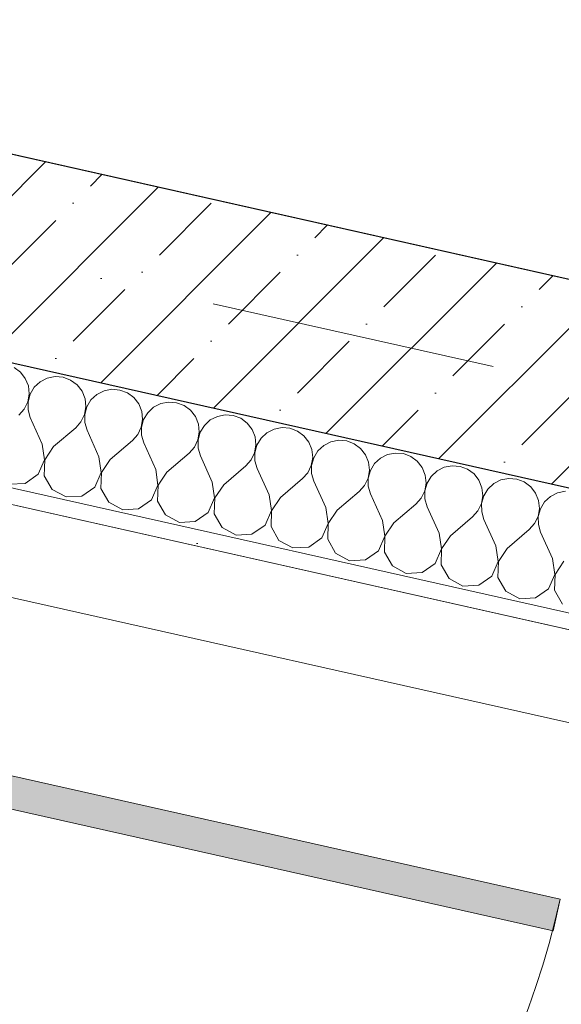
# Model space of a CAD drawing. Header units: millimetres. Extents: x -7213913 to -6930487, y 6129472 to 6353620.
# Tile 254 of 256: x -7183560 to -7182894, y 6181722 to 6182933. Entities that reach past the tile are written whole.
import ezdxf
from ezdxf.enums import TextEntityAlignment as Align

# ---------------------------------------------------------------- set-up
doc = ezdxf.new("R2010")
doc.units = ezdxf.units.MM
doc.header["$MEASUREMENT"] = 0
doc.linetypes.add('Штрихпунктирная', pattern=[670.277762, 352.777767, -176.388884, 0, -141.111112])
for name, color, linetype in [('S - квартира_помещение.АР', 7, 'Continuous'), ('S - МОП.АР', 7, 'Continuous'), ('АР-Отметки высот.АР', 7, 'Continuous'), ('АР-Стены_внешние_.АР', 7, 'Continuous'), ('АР-Чертеж-Оси_Осевые размеры.АР', 7, 'Continuous'), ('АР-Чертеж-Размеры.АР', 7, 'Continuous')]:
    doc.layers.add(name, color=color, linetype=linetype)
for name, color, linetype, lineweight in [('S - квартира_помещение.АР_Ном._пера__2', 8, 'Continuous', 15), ('S - МОП.АР_Ном._пера__2', 8, 'Continuous', 15), ('АР-Отметки высот.АР_Ном._пера__120', 7, 'Continuous', 0), ('АР-Стены_внешние_.АР_Ном._пера__1', 7, 'Continuous', 0), ('АР-Чертеж-Оси_Осевые размеры.АР_Ном._пера__120', 7, 'Continuous', 0), ('АР-Чертеж-Размеры.АР_Ном._пера__1', 7, 'Continuous', 0), ('Двери Archicad_Ном._пера__120', 7, 'Continuous', 0), ('Паспорта Зон Archicad_Ном._пера__1', 7, 'Continuous', 0)]:
    doc.layers.add(name, color=color, linetype=linetype, lineweight=lineweight)
doc.styles.add('РЎР“Р•РќР•Р\xa0Р\x98Р\xa0_РЎРўР\x98Р›Р¬_1', font='txt')
doc.styles.add('РЎР“Р•РќР•Р\xa0Р\x98Р\xa0_РЎРўР\x98Р›Р¬_2', font='calibri.ttf')
doc.styles.add('РЎР“Р•РќР•Р\xa0Р\x98Р\xa0_РЎРўР\x98Р›Р¬_3', font='GOST_Common.ttf')
doc.styles.add('РЎР“Р•РќР•Р\xa0Р\x98Р\xa0_РЎРўР\x98Р›Р¬_5', font='GOTHIC.TTF')
doc.dimstyles.new('СГЕНЕРИР_СТИЛЬ__3', dxfattribs={"dimtxt": 129.999995, "dimasz": 142.5, "dimexe": 0.18, "dimexo": 300000, "dimgap": 0, "dimtad": 1, "dimdec": 0, "dimzin": 0, "dimdsep": 46, "dimtxsty": 'РЎР“Р•РќР•Р\xa0Р\x98Р\xa0_РЎРўР\x98Р›Р¬_3', "dimblk": 'ARROWHEAD_6', "dimblk1": 'ARROWHEAD_6', "dimblk2": 'ARROWHEAD_6', "dimcen": 0.09, "dimclrd": 7, "dimclre": 7, "dimclrt": 7, "dimazin": 0, "dimtfac": 1, "dimtdec": 4, "dimtmove": 0, "dimatfit": 3, "dimfxl": 1, "dimtolj": 1, "dimtzin": 0, "dimarcsym": 0})
doc.dimstyles.new('СГЕНЕРИР_СТИЛЬ__4', dxfattribs={"dimtxt": 200, "dimasz": 142.5, "dimexe": 0.18, "dimexo": 0.0625, "dimgap": 0, "dimtad": 1, "dimdec": 0, "dimzin": 0, "dimdsep": 46, "dimtxsty": 'РЎР“Р•РќР•Р\xa0Р\x98Р\xa0_РЎРўР\x98Р›Р¬_3', "dimblk": 'ARROWHEAD_6', "dimblk1": 'ARROWHEAD_6', "dimblk2": 'ARROWHEAD_6', "dimcen": 0.09, "dimse1": 1, "dimse2": 1, "dimclrd": 7, "dimclre": 7, "dimclrt": 7, "dimazin": 0, "dimtfac": 1, "dimtdec": 4, "dimtmove": 2, "dimatfit": 3, "dimfxl": 1, "dimtolj": 1, "dimtzin": 0, "dimarcsym": 0})
doc.dimstyles.new('СГЕНЕРИР_СТИЛЬ__5', dxfattribs={"dimtxt": 200, "dimasz": 142.5, "dimexe": 0.18, "dimexo": 0.0625, "dimgap": 0, "dimtad": 1, "dimdec": 0, "dimzin": 0, "dimdsep": 46, "dimtxsty": 'РЎР“Р•РќР•Р\xa0Р\x98Р\xa0_РЎРўР\x98Р›Р¬_3', "dimblk": 'ARROWHEAD_6', "dimblk1": 'ARROWHEAD_6', "dimblk2": 'ARROWHEAD_6', "dimcen": 0.09, "dimse1": 1, "dimse2": 1, "dimclrd": 7, "dimclre": 7, "dimclrt": 7, "dimazin": 0, "dimtfac": 1, "dimtdec": 4, "dimtmove": 0, "dimatfit": 3, "dimfxl": 1, "dimtolj": 1, "dimtzin": 0, "dimarcsym": 0})

# ---------------------------------------------------------------- blocks, each defined once
blk = doc.blocks.new('Кухня-столовая_1_22_1', base_point=(-7184516.6, 6185420.6))
at = {"layer": 'S - квартира_помещение.АР_Ном._пера__2', "color": 8, "linetype": 'Continuous', "lineweight": 15, "flags": 128}
blk.add_lwpolyline([(-7187962.1, 6183753.6), (-7183618.6, 6182778), (-7181682.8, 6182343.2), (-7181589.7, 6182322.3), (-7180829.1, 6184357), (-7180662, 6184803.9), (-7180628.9, 6185196.7), (-7184598.7, 6186088.3), (-7184345.6, 6187215), (-7185272.6, 6187423.1), (-7185404, 6186837.7), (-7187179.8, 6187236.6)], close=True, dxfattribs=at)
at = {"layer": 'Паспорта Зон Archicad_Ном._пера__1', "color": 7, "lineweight": 0, "style": 'РЎР“Р•РќР•Р\xa0Р\x98Р\xa0_РЎРўР\x98Р›Р¬_1'}
blk.add_attdef('ROOM_NUMBER', text='', height=250, rotation=347.3417, dxfattribs=at).set_placement((-7184528.8, 6184465.9), align=Align.MIDDLE_CENTER)
at = {"layer": 'Паспорта Зон Archicad_Ном._пера__1', "color": 7, "lineweight": 0, "style": 'РЎР“Р•РќР•Р\xa0Р\x98Р\xa0_РЎРўР\x98Р›Р¬_2'}
blk.add_attdef('ROOM_AREA', text='', height=200, rotation=347.3417, dxfattribs=at).set_placement((-7183694.1, 6181651.6), align=Align.MIDDLE_RIGHT)
blk = doc.blocks.new('Техническая лоджия_7_49_1', base_point=(-7182433.9, 6182354.9))
at = {"layer": 'S - МОП.АР_Ном._пера__2', "color": 8, "linetype": 'Continuous', "lineweight": 15, "flags": 128}
blk.add_lwpolyline([(-7183887.9, 6182408), (-7184405.1, 6180105.4), (-7183009.8, 6179792), (-7182162.2, 6179601.7), (-7182022.6, 6181163.1), (-7181737.8, 6181925.1), (-7182229.2, 6182035.5)], close=True, dxfattribs=at)
at = {"layer": 'Паспорта Зон Archicad_Ном._пера__1', "color": 7, "lineweight": 0, "style": 'РЎР“Р•РќР•Р\xa0Р\x98Р\xa0_РЎРўР\x98Р›Р¬_1'}
blk.add_attdef('ROOM_NUMBER', text='', height=250, rotation=347.3417, dxfattribs=at).set_placement((-7182485, 6181615.1), align=Align.MIDDLE_CENTER)
at = {"layer": 'Паспорта Зон Archicad_Ном._пера__1', "color": 7, "lineweight": 0, "style": 'РЎР“Р•РќР•Р\xa0Р\x98Р\xa0_РЎРўР\x98Р›Р¬_2'}
blk.add_attdef('ROOM_AREA', text='', height=200, rotation=347.3417, dxfattribs=at).set_placement((-7182295.7, 6181115.8), align=Align.MIDDLE_RIGHT)
blk = doc.blocks.new('*X413', base_point=(-6566190.3, 6562677.8))
at = {"layer": 'АР-Стены_внешние_.АР_Ном._пера__1', "color": 7, "linetype": 'Continuous', "lineweight": 0}
for p, q in [((-7183559.2, 6182499.3), (-7183567.1, 6182505.2)), ((-7183553.2, 6182491.5), (-7183559.2, 6182499.3)), ((-7183516.5, 6182493.8), (-7183526.2, 6182491.9)), ((-7183506.7, 6182493), (-7183516.5, 6182493.8)), ((-7183497.5, 6182489.5), (-7183506.7, 6182493)), ((-7183549.5, 6182482.4), (-7183553.2, 6182491.5)), ((-7183548.5, 6182472.6), (-7183549.5, 6182482.4)), ((-7183542.2, 6182480.7), (-7183547.3, 6182472.3)), ((-7183534.9, 6182487.4), (-7183542.2, 6182480.7)), ((-7183526.2, 6182491.9), (-7183534.9, 6182487.4)), ((-7183489.5, 6182483.7), (-7183497.5, 6182489.5)), ((-7183483.5, 6182475.9), (-7183489.5, 6182483.7)), ((-7183550.2, 6182462.9), (-7183548.5, 6182472.6)), ((-7183547.3, 6182472.3), (-7183549.9, 6182462.8)), ((-7183479.8, 6182466.7), (-7183483.5, 6182475.9)), ((-7183465.3, 6182471.8), (-7183472.5, 6182465.1)), ((-7183456.5, 6182476.3), (-7183465.3, 6182471.8)), ((-7183446.8, 6182478.2), (-7183456.5, 6182476.3)), ((-7183437, 6182477.3), (-7183446.8, 6182478.2)), ((-7183427.8, 6182473.9), (-7183437, 6182477.3)), ((-7183419.8, 6182468), (-7183427.8, 6182473.9)), ((-7183554.5, 6182454), (-7183550.2, 6182462.9)), ((-7183549.9, 6182462.8), (-7183549.8, 6182453)), ((-7183480.5, 6182447.2), (-7183478.8, 6182456.9)), ((-7183477.6, 6182456.7), (-7183480.2, 6182447.2)), ((-7183478.8, 6182456.9), (-7183479.8, 6182466.7)), ((-7183472.5, 6182465.1), (-7183477.6, 6182456.7)), ((-7183413.8, 6182460.2), (-7183419.8, 6182468)), ((-7183410.1, 6182451.1), (-7183413.8, 6182460.2)), ((-7183386.8, 6182460.6), (-7183395.6, 6182456.1)), ((-7183377.1, 6182462.5), (-7183386.8, 6182460.6)), ((-7183367.3, 6182461.7), (-7183377.1, 6182462.5)), ((-7183358.1, 6182458.2), (-7183367.3, 6182461.7)), ((-7183350.1, 6182452.4), (-7183358.1, 6182458.2)), ((-7183561, 6182446.6), (-7183554.5, 6182454)), ((-7183549.8, 6182453), (-7183547.1, 6182443.5)), ((-7183484.8, 6182438.4), (-7183480.5, 6182447.2)), ((-7183480.2, 6182447.2), (-7183480.1, 6182437.3)), ((-7183409.1, 6182441.3), (-7183410.1, 6182451.1)), ((-7183402.8, 6182449.4), (-7183407.9, 6182441)), ((-7183395.6, 6182456.1), (-7183402.8, 6182449.4)), ((-7183344.1, 6182444.6), (-7183350.1, 6182452.4)), ((-7183340.5, 6182435.4), (-7183344.1, 6182444.6)), ((-7183317.1, 6182444.9), (-7183325.9, 6182440.5)), ((-7183307.4, 6182446.9), (-7183317.1, 6182444.9)), ((-7183297.6, 6182446), (-7183307.4, 6182446.9)), ((-7183288.4, 6182442.6), (-7183297.6, 6182446)), ((-7183532.4, 6182410.9), (-7183547.1, 6182443.5)), ((-7183491.3, 6182431), (-7183484.8, 6182438.4)), ((-7183480.1, 6182437.3), (-7183477.4, 6182427.9)), ((-7183410.8, 6182431.6), (-7183409.1, 6182441.3)), ((-7183407.9, 6182441), (-7183410.5, 6182431.5)), ((-7183339.4, 6182425.6), (-7183340.5, 6182435.4)), ((-7183333.1, 6182433.8), (-7183338.2, 6182425.4)), ((-7183325.9, 6182440.5), (-7183333.1, 6182433.8)), ((-7183280.5, 6182436.7), (-7183288.4, 6182442.6)), ((-7183274.4, 6182428.9), (-7183280.5, 6182436.7)), ((-7183518.5, 6182407.8), (-7183491.3, 6182431)), ((-7183462.7, 6182395.3), (-7183477.4, 6182427.9)), ((-7183421.6, 6182415.3), (-7183415.1, 6182422.7)), ((-7183415.1, 6182422.7), (-7183410.8, 6182431.6)), ((-7183410.5, 6182431.5), (-7183410.5, 6182421.7)), ((-7183410.5, 6182421.7), (-7183407.7, 6182412.2)), ((-7183341.1, 6182415.9), (-7183339.4, 6182425.6)), ((-7183338.2, 6182425.4), (-7183340.8, 6182415.9)), ((-7183270.8, 6182419.8), (-7183274.4, 6182428.9)), ((-7183256.2, 6182424.8), (-7183263.4, 6182418.1)), ((-7183247.4, 6182429.3), (-7183256.2, 6182424.8)), ((-7183237.7, 6182431.2), (-7183247.4, 6182429.3)), ((-7183227.9, 6182430.4), (-7183237.7, 6182431.2)), ((-7183218.7, 6182426.9), (-7183227.9, 6182430.4)), ((-7183210.8, 6182421.1), (-7183218.7, 6182426.9)), ((-7183204.7, 6182413.3), (-7183210.8, 6182421.1)), ((-7183529.6, 6182391.6), (-7183532.4, 6182410.9)), ((-7183448.8, 6182392.1), (-7183421.6, 6182415.3)), ((-7183393, 6182379.6), (-7183407.7, 6182412.2)), ((-7183345.4, 6182407), (-7183341.1, 6182415.9)), ((-7183340.8, 6182415.9), (-7183340.8, 6182406)), ((-7183271.4, 6182400.3), (-7183269.7, 6182410)), ((-7183268.5, 6182409.7), (-7183271.1, 6182400.2)), ((-7183269.7, 6182410), (-7183270.8, 6182419.8)), ((-7183263.4, 6182418.1), (-7183268.5, 6182409.7)), ((-7183201.1, 6182404.1), (-7183204.7, 6182413.3)), ((-7183186.5, 6182409.2), (-7183193.7, 6182402.5)), ((-7183177.7, 6182413.6), (-7183186.5, 6182409.2)), ((-7183168, 6182415.5), (-7183177.7, 6182413.6)), ((-7183158.2, 6182414.7), (-7183168, 6182415.5)), ((-7183149, 6182411.3), (-7183158.2, 6182414.7)), ((-7183141.1, 6182405.4), (-7183149, 6182411.3)), ((-7183518.5, 6182407.8), (-7183529.3, 6182391.6)), ((-7183379.1, 6182376.5), (-7183351.9, 6182399.7)), ((-7183351.9, 6182399.7), (-7183345.4, 6182407)), ((-7183340.8, 6182406), (-7183338, 6182396.5)), ((-7183323.4, 6182364), (-7183338, 6182396.5)), ((-7183275.7, 6182391.4), (-7183271.4, 6182400.3)), ((-7183271.1, 6182400.2), (-7183271.1, 6182390.4)), ((-7183200, 6182394.3), (-7183201.1, 6182404.1)), ((-7183193.7, 6182402.5), (-7183198.8, 6182394.1)), ((-7183135, 6182397.6), (-7183141.1, 6182405.4)), ((-7183131.4, 6182388.5), (-7183135, 6182397.6)), ((-7183108, 6182398), (-7183116.8, 6182393.5)), ((-7183098.3, 6182399.9), (-7183108, 6182398)), ((-7183088.5, 6182399.1), (-7183098.3, 6182399.9)), ((-7183079.3, 6182395.6), (-7183088.5, 6182399.1)), ((-7183537.3, 6182373.7), (-7183529.6, 6182391.6)), ((-7183529.3, 6182391.6), (-7183530, 6182372)), ((-7183459.9, 6182376), (-7183462.7, 6182395.3)), ((-7183448.8, 6182392.1), (-7183459.6, 6182375.9)), ((-7183309.4, 6182360.8), (-7183282.2, 6182384)), ((-7183282.2, 6182384), (-7183275.7, 6182391.4)), ((-7183271.1, 6182390.4), (-7183268.3, 6182380.9)), ((-7183206, 6182375.7), (-7183201.7, 6182384.6)), ((-7183201.7, 6182384.6), (-7183200, 6182394.3)), ((-7183198.8, 6182394.1), (-7183201.5, 6182384.6)), ((-7183201.5, 6182384.6), (-7183201.4, 6182374.7)), ((-7183130.3, 6182378.7), (-7183131.4, 6182388.5)), ((-7183124, 6182386.8), (-7183129.1, 6182378.4)), ((-7183116.8, 6182393.5), (-7183124, 6182386.8)), ((-7183071.4, 6182389.8), (-7183079.3, 6182395.6)), ((-7183065.3, 6182382), (-7183071.4, 6182389.8)), ((-7183028.7, 6182384.2), (-7183038.3, 6182382.3)), ((-7183018.8, 6182383.4), (-7183028.7, 6182384.2)), ((-7183553.3, 6182362.5), (-7183537.3, 6182373.7)), ((-7183530, 6182372), (-7183520.3, 6182355.1)), ((-7183467.6, 6182358), (-7183459.9, 6182376)), ((-7183459.6, 6182375.9), (-7183460.3, 6182356.4)), ((-7183390.2, 6182360.3), (-7183393, 6182379.6)), ((-7183379.1, 6182376.5), (-7183389.9, 6182360.3)), ((-7183253.7, 6182348.3), (-7183268.3, 6182380.9)), ((-7183212.6, 6182368.4), (-7183206, 6182375.7)), ((-7183201.4, 6182374.7), (-7183198.6, 6182365.2)), ((-7183132, 6182369), (-7183130.3, 6182378.7)), ((-7183129.1, 6182378.4), (-7183131.8, 6182368.9)), ((-7183061.7, 6182372.8), (-7183065.3, 6182382)), ((-7183060.7, 6182363), (-7183061.7, 6182372.8)), ((-7183047.1, 6182377.9), (-7183054.3, 6182371.2)), ((-7183038.3, 6182382.3), (-7183047.1, 6182377.9)), ((-7183009.6, 6182380), (-7183018.8, 6182383.4)), ((-7183001.7, 6182374.1), (-7183009.6, 6182380)), ((-7182995.7, 6182366.3), (-7183001.7, 6182374.1)), ((-7183572.8, 6182361.4), (-7183553.3, 6182362.5)), ((-7183398, 6182342.4), (-7183390.2, 6182360.3)), ((-7183389.9, 6182360.3), (-7183390.6, 6182340.7)), ((-7183320.5, 6182344.7), (-7183323.4, 6182364)), ((-7183309.4, 6182360.8), (-7183320.2, 6182344.6)), ((-7183239.7, 6182345.2), (-7183212.6, 6182368.4)), ((-7183184, 6182332.7), (-7183198.6, 6182365.2)), ((-7183142.9, 6182352.7), (-7183136.3, 6182360.1)), ((-7183136.3, 6182360.1), (-7183132, 6182369)), ((-7183131.8, 6182368.9), (-7183131.7, 6182359)), ((-7183062.3, 6182353.3), (-7183060.7, 6182363)), ((-7183059.4, 6182362.7), (-7183062.1, 6182353.2)), ((-7183054.3, 6182371.2), (-7183059.4, 6182362.7)), ((-7182992, 6182357.2), (-7182995.7, 6182366.3)), ((-7182977.4, 6182362.2), (-7182984.6, 6182355.5)), ((-7182968.6, 6182366.7), (-7182977.4, 6182362.2)), ((-7182959, 6182368.6), (-7182968.6, 6182366.7)), ((-7182949.1, 6182367.8), (-7182959, 6182368.6)), ((-7182939.9, 6182364.3), (-7182949.1, 6182367.8)), ((-7182932, 6182358.5), (-7182939.9, 6182364.3)), ((-7183520.3, 6182355.1), (-7183503.1, 6182345.8)), ((-7183483.6, 6182346.9), (-7183467.6, 6182358)), ((-7183460.3, 6182356.4), (-7183450.6, 6182339.5)), ((-7183250.8, 6182329), (-7183253.7, 6182348.3)), ((-7183170, 6182329.5), (-7183142.9, 6182352.7)), ((-7183131.7, 6182359), (-7183128.9, 6182349.6)), ((-7183114.3, 6182317), (-7183128.9, 6182349.6)), ((-7183066.6, 6182344.4), (-7183062.3, 6182353.3)), ((-7183062.1, 6182353.2), (-7183062, 6182343.4)), ((-7182991, 6182347.4), (-7182992, 6182357.2)), ((-7182984.6, 6182355.5), (-7182989.8, 6182347.1)), ((-7182926, 6182350.7), (-7182932, 6182358.5)), ((-7182922.3, 6182341.5), (-7182926, 6182350.7)), ((-7182898.9, 6182351), (-7182907.7, 6182346.6)), ((-7182889.3, 6182352.9), (-7182898.9, 6182351)), ((-7183503.1, 6182345.8), (-7183483.6, 6182346.9)), ((-7183450.6, 6182339.5), (-7183433.4, 6182330.1)), ((-7183414, 6182331.2), (-7183398, 6182342.4)), ((-7183390.6, 6182340.7), (-7183380.9, 6182323.8)), ((-7183328.3, 6182326.7), (-7183320.5, 6182344.7)), ((-7183320.2, 6182344.6), (-7183320.9, 6182325.1)), ((-7183239.7, 6182345.2), (-7183250.5, 6182328.9)), ((-7183100.3, 6182313.9), (-7183073.2, 6182337.1)), ((-7183073.2, 6182337.1), (-7183066.6, 6182344.4)), ((-7183062, 6182343.4), (-7183059.2, 6182333.9)), ((-7182996.9, 6182328.8), (-7182992.7, 6182337.7)), ((-7182992.7, 6182337.7), (-7182991, 6182347.4)), ((-7182989.8, 6182347.1), (-7182992.4, 6182337.6)), ((-7182992.4, 6182337.6), (-7182992.3, 6182327.7)), ((-7182921.3, 6182331.7), (-7182922.3, 6182341.5)), ((-7182914.9, 6182339.9), (-7182920.1, 6182331.4)), ((-7182907.7, 6182346.6), (-7182914.9, 6182339.9)), ((-7183433.4, 6182330.1), (-7183414, 6182331.2)), ((-7183380.9, 6182323.8), (-7183363.8, 6182314.5)), ((-7183344.3, 6182315.6), (-7183328.3, 6182326.7)), ((-7183320.9, 6182325.1), (-7183311.2, 6182308.1)), ((-7183258.6, 6182311.1), (-7183250.8, 6182329)), ((-7183250.5, 6182328.9), (-7183251.2, 6182309.4)), ((-7183181.1, 6182313.4), (-7183184, 6182332.7)), ((-7183170, 6182329.5), (-7183180.9, 6182313.3)), ((-7183044.6, 6182301.4), (-7183059.2, 6182333.9)), ((-7183003.5, 6182321.4), (-7182996.9, 6182328.8)), ((-7182992.3, 6182327.7), (-7182989.5, 6182318.3)), ((-7182923, 6182322), (-7182921.3, 6182331.7)), ((-7182920.1, 6182331.4), (-7182922.7, 6182321.9)), ((-7183363.8, 6182314.5), (-7183344.3, 6182315.6)), ((-7183188.9, 6182295.4), (-7183181.1, 6182313.4)), ((-7183180.9, 6182313.3), (-7183181.5, 6182293.8)), ((-7183111.4, 6182297.7), (-7183114.3, 6182317)), ((-7183100.3, 6182313.9), (-7183111.2, 6182297.6)), ((-7183030.6, 6182298.2), (-7183003.5, 6182321.4)), ((-7182974.9, 6182285.7), (-7182989.5, 6182318.3)), ((-7182933.8, 6182305.8), (-7182927.2, 6182313.1)), ((-7182927.2, 6182313.1), (-7182923, 6182322)), ((-7182922.7, 6182321.9), (-7182922.6, 6182312.1)), ((-7182922.6, 6182312.1), (-7182919.8, 6182302.6)), ((-7183311.2, 6182308.1), (-7183294.1, 6182298.8)), ((-7183294.1, 6182298.8), (-7183274.6, 6182299.9)), ((-7183274.6, 6182299.9), (-7183258.6, 6182311.1)), ((-7183251.2, 6182309.4), (-7183241.5, 6182292.5)), ((-7183041.7, 6182282.1), (-7183044.6, 6182301.4)), ((-7182961, 6182282.6), (-7182933.8, 6182305.8)), ((-7182905.2, 6182270.1), (-7182919.8, 6182302.6)), ((-7183241.5, 6182292.5), (-7183224.4, 6182283.2)), ((-7183204.9, 6182284.3), (-7183188.9, 6182295.4)), ((-7183181.5, 6182293.8), (-7183171.8, 6182276.8)), ((-7183119.2, 6182279.8), (-7183111.4, 6182297.7)), ((-7183111.2, 6182297.6), (-7183111.8, 6182278.1)), ((-7183030.6, 6182298.2), (-7183041.5, 6182282)), ((-7183224.4, 6182283.2), (-7183204.9, 6182284.3)), ((-7183171.8, 6182276.8), (-7183154.7, 6182267.5)), ((-7183135.2, 6182268.6), (-7183119.2, 6182279.8)), ((-7183111.8, 6182278.1), (-7183102.1, 6182261.2)), ((-7183049.5, 6182264.1), (-7183041.7, 6182282.1)), ((-7183041.5, 6182282), (-7183042.1, 6182262.5)), ((-7182972.1, 6182266.4), (-7182974.9, 6182285.7)), ((-7182961, 6182282.6), (-7182971.8, 6182266.3)), ((-7183154.7, 6182267.5), (-7183135.2, 6182268.6)), ((-7183065.5, 6182253), (-7183049.5, 6182264.1)), ((-7182979.8, 6182248.5), (-7182972.1, 6182266.4)), ((-7182971.8, 6182266.3), (-7182972.4, 6182246.8)), ((-7182902.4, 6182250.7), (-7182905.2, 6182270.1)), ((-7182891.3, 6182266.9), (-7182902.1, 6182250.7)), ((-7183102.1, 6182261.2), (-7183085, 6182251.9)), ((-7183085, 6182251.9), (-7183065.5, 6182253)), ((-7183042.1, 6182262.5), (-7183032.4, 6182245.5)), ((-7182910.1, 6182232.8), (-7182902.4, 6182250.7)), ((-7182902.1, 6182250.7), (-7182902.7, 6182231.2)), ((-7183032.4, 6182245.5), (-7183015.3, 6182236.2)), ((-7182995.8, 6182237.3), (-7182979.8, 6182248.5)), ((-7182972.4, 6182246.8), (-7182962.7, 6182229.9)), ((-7183015.3, 6182236.2), (-7182995.8, 6182237.3)), ((-7182962.7, 6182229.9), (-7182945.6, 6182220.6)), ((-7182926.1, 6182221.7), (-7182910.1, 6182232.8)), ((-7182902.7, 6182231.2), (-7182893.1, 6182214.2)), ((-7182945.6, 6182220.6), (-7182926.1, 6182221.7))]:
    blk.add_line(p, q, dxfattribs=at)
blk = doc.blocks.new('Стена_122_1', base_point=(-7184111.1, 6182760.5))
at = {"layer": 'АР-Стены_внешние_.АР', "linetype": 'Continuous', "lineweight": 0, "true_color": 0x000000}
h = blk.add_hatch(dxfattribs=at)
h.set_pattern_fill('ЖЕЛЕЗОБЕТОН__PROJECT__0001', color=18, style=0, pattern_type=2)
h.set_pattern_definition([(45, (-6566190.34, 6562677.8), (-84.852814, 84.852814), []), (45, (-6566232.77, 6562720.22), (-84.852814, 84.852814), [90, -30, 0, -30])])
h.paths.add_polyline_path([(-7184016.5, 6182611.2), (-7181700.8, 6182091.1), (-7181646.1, 6182335), (-7183961.8, 6182855.1)])
h = blk.add_hatch(dxfattribs=at)
h.set_pattern_fill('ШТУКАТУРКА__ГИПС_01_0001', color=18, style=0, pattern_type=2)
h.set_pattern_definition([(45, (-6566190.34, 6563027.8), (-111.369318, 111.369318), [0, -105, 0, -157.5]), (110, (-6565840.34, 6563027.8), (148.001588, 53.868173), [0, -77, 0, -133])])
h.paths.add_polyline_path([(-7183887.9, 6182408), (-7181738.1, 6181925.2), (-7181733.7, 6181944.7), (-7183883.5, 6182427.6)])
at = {"layer": 'АР-Стены_внешние_.АР_Ном._пера__1', "color": 7, "linetype": 'Continuous', "lineweight": 30}
blk.add_line((-7184016.5, 6182611.2), (-7181700.8, 6182091.1), dxfattribs=at)
at = {"layer": 'АР-Стены_внешние_.АР_Ном._пера__1', "color": 7, "linetype": 'Continuous', "lineweight": 0}
blk.add_line((-7183903.1, 6182431.9), (-7181733.7, 6181944.7), dxfattribs=at)
at = {"layer": 'АР-Стены_внешние_.АР_Ном._пера__1', "color": 7, "linetype": 'Continuous', "lineweight": 30, "flags": 128}
blk.add_lwpolyline([(-7181646.1, 6182335), (-7184205.7, 6182909.9)], dxfattribs=at)
at = {"layer": 'АР-Стены_внешние_.АР_Ном._пера__1', "color": 7, "linetype": 'Continuous', "lineweight": 0, "flags": 128}
blk.add_lwpolyline([(-7183887.9, 6182408), (-7181738.1, 6181925.2)], dxfattribs=at)
at = {"layer": 'АР-Стены_внешние_.АР', "color": 7, "lineweight": 0}
blk.add_blockref('*X413', (-6566190.3, 6562677.8), dxfattribs=at)
blk = doc.blocks.new('Металлическая Дверь 23[53]_1', base_point=(-6566190.3, 6562677.8))
at = {"layer": 'Двери Archicad_Ном._пера__120', "linetype": 'Continuous', "lineweight": 0, "true_color": 0xffffff}
blk.add_hatch(color=7, dxfattribs=at).paths.add_polyline_path([(-7182895.8, 6181851.3), (-7183959.3, 6182090.2), (-7183968.1, 6182051.1), (-7182904.6, 6181812.3)])
at = {"layer": 'Двери Archicad_Ном._пера__120', "color": 7, "linetype": 'Continuous', "lineweight": 0}
for p, q in [((-7182895.8, 6181851.3), (-7183959.3, 6182090.2)), ((-7183968.1, 6182051.1), (-7182904.6, 6181812.3)), ((-7182904.6, 6181812.3), (-7182895.8, 6181851.3))]:
    blk.add_line(p, q, dxfattribs=at)
blk.add_arc((-7183959.3, 6182090.2), 1090, 257.3417, 347.3417, dxfattribs=at)
blk = doc.blocks.new('Стена_405_1', base_point=(-7184111.1, 6182760.5))
at = {"layer": 'Двери Archicad_Ном._пера__120', "color": 7, "linetype": 'Continuous', "lineweight": 0}
blk.add_blockref('Металлическая Дверь 23[53]_1', (-6566190.3, 6562677.8), dxfattribs=at)
blk = doc.blocks.new('Линия_5_1', base_point=(-7180480.8, 6181528.3))
at = {"layer": 'АР-Отметки высот.АР_Ном._пера__120', "color": 7, "linetype": 'Continuous', "lineweight": 0}
blk.add_line((-7180480.8, 6181528.3), (-7184573.1, 6182447.4), dxfattribs=at)
blk = doc.blocks.new('*D925', base_point=(-6566190.3, 6562677.8))
at = {"layer": 'АР-Чертеж-Размеры.АР_Ном._пера__1', "color": 7, "linetype": 'Continuous', "lineweight": 0, "transparency": 16777216}
for p, q in [((-7181747.9, 6185448), (-7181723.3, 6185557.8)), ((-7181691.2, 6185358.4), (-7181804.7, 6185537.7)), ((-7181610.7, 6185417.2), (-7181885.2, 6185478.9)), ((-7182408.7, 6182506.3), (-7181747.9, 6185448)), ((-7182465.4, 6182595.9), (-7182351.9, 6182416.7)), ((-7182271.4, 6182475.5), (-7182545.9, 6182537.1)), ((-7182433.3, 6182396.5), (-7182408.7, 6182506.3))]:
    blk.add_line(p, q, dxfattribs=at)
at = {"layer": 'АР-Чертеж-Размеры.АР_Ном._пера__1', "color": 7, "lineweight": 0, "transparency": 16777216, "insert": (-7182132.9, 6184126.6), "char_height": 200, "attachment_point": 7, "rotation": 77.3417, "style": 'РЎР“Р•РќР•Р\xa0Р\x98Р\xa0_РЎРўР\x98Р›Р¬_3'}
blk.add_mtext('\\A1;{\\pql;\\fGOST Common|b0|i0|c204|p0;\\W1.000000;3\xa0015}', dxfattribs=at)
blk = doc.blocks.new('ARROWHEAD_6')
at = {"color": 0, "linetype": 'Continuous', "lineweight": 0}
for p, q in [((-0.5, -0.5), (0.5, 0.5)), ((0, 0), (-1, 0))]:
    blk.add_line(p, q, dxfattribs=at)
blk = doc.blocks.new('*D996', base_point=(-6566190.3, 6562677.8))
at = {"layer": 'АР-Чертеж-Размеры.АР_Ном._пера__1', "color": 7, "linetype": 'Continuous', "lineweight": 0, "transparency": 16777216}
for p, q in [((-7182750.7, 6182152.6), (-7182726, 6182262.4)), ((-7182694, 6182063), (-7182807.4, 6182242.2)), ((-7182613.5, 6182121.8), (-7182887.9, 6182183.4)), ((-7183267.9, 6179850), (-7182750.7, 6182152.6)), ((-7183324.6, 6179939.6), (-7183211.1, 6179760.4)), ((-7183130.7, 6179819.2), (-7183405.1, 6179880.8)), ((-7183292.5, 6179740.2), (-7183267.9, 6179850))]:
    blk.add_line(p, q, dxfattribs=at)
at = {"layer": 'АР-Чертеж-Размеры.АР_Ном._пера__1', "color": 7, "lineweight": 0, "transparency": 16777216, "insert": (-7183079.9, 6180805.4), "char_height": 130, "attachment_point": 7, "rotation": 77.3417, "style": 'РЎР“Р•РќР•Р\xa0Р\x98Р\xa0_РЎРўР\x98Р›Р¬_3'}
blk.add_mtext('\\A1;{\\pql;\\fGOST Common|b0|i0|c204|p0;\\W1.000000;2\xa0360}', dxfattribs=at)
blk = doc.blocks.new('*D1143', base_point=(-6566190.3, 6562677.8))
at = {"layer": 'АР-Чертеж-Размеры.АР_Ном._пера__1', "color": 7, "linetype": 'Continuous', "lineweight": 0, "transparency": 16777216}
for p, q in [((-7187886.9, 6184088.3), (-7186111.2, 6183689.5)), ((-7186142, 6183552.3), (-7186080.3, 6183826.7)), ((-7186021.5, 6183746.2), (-7186200.8, 6183632.7)), ((-7186111.2, 6183689.5), (-7181514.5, 6182657.1)), ((-7181545.3, 6182519.9), (-7181483.7, 6182794.3)), ((-7181604.1, 6182600.3), (-7181424.9, 6182713.8)), ((-7181514.5, 6182657.1), (-7181404.7, 6182632.4))]:
    blk.add_line(p, q, dxfattribs=at)
at = {"layer": 'АР-Чертеж-Размеры.АР_Ном._пера__1', "color": 7, "lineweight": 0, "transparency": 16777216, "insert": (-7184084.7, 6183275.3), "char_height": 200, "attachment_point": 7, "rotation": 347.3417, "style": 'РЎР“Р•РќР•Р\xa0Р\x98Р\xa0_РЎРўР\x98Р›Р¬_3'}
blk.add_mtext('\\A1;{\\pql;\\fGOST Common|b0|i0|c204|p0;\\W1.000000;4\xa0711}', dxfattribs=at)
blk = doc.blocks.new('*D1185', base_point=(-6566190.3, 6562677.8))
at = {"layer": 'АР-Чертеж-Размеры.АР_Ном._пера__1', "color": 7, "linetype": 'Continuous', "lineweight": 0, "transparency": 16777216}
for p, q in [((-7184233.5, 6180869.3), (-7184295.2, 6180594.9)), ((-7184174.7, 6180788.8), (-7184353.9, 6180675.3)), ((-7184264.3, 6180732.1), (-7184374.1, 6180756.7)), ((-7182223.3, 6180273.7), (-7184264.3, 6180732.1)), ((-7182192.5, 6180410.9), (-7182254.1, 6180136.5)), ((-7182312.9, 6180216.9), (-7182133.7, 6180330.4)), ((-7182113.6, 6180249), (-7182223.3, 6180273.7))]:
    blk.add_line(p, q, dxfattribs=at)
at = {"layer": 'АР-Чертеж-Размеры.АР_Ном._пера__1', "color": 7, "lineweight": 0, "transparency": 16777216, "insert": (-7183439.8, 6180573.5), "char_height": 130, "attachment_point": 7, "rotation": 347.3417, "style": 'РЎР“Р•РќР•Р\xa0Р\x98Р\xa0_РЎРўР\x98Р›Р¬_3'}
blk.add_mtext('\\A1;{\\pql;\\fGOST Common|b0|i0|c204|p0;\\W1.000000;2\xa0092}', dxfattribs=at)
blk = doc.blocks.new('Стандартный Маркер Сетки[185]_1', base_point=(-7207190.9, 6187944.1))
at = {"layer": 'АР-Чертеж-Оси_Осевые размеры.АР_Ном._пера__120', "color": 7, "linetype": 'Штрихпунктирная', "lineweight": 0}
blk.add_line((-7206215.2, 6187725), (-7182117.1, 6182312.7), dxfattribs=at)
at = {"layer": 'АР-Чертеж-Оси_Осевые размеры.АР_Ном._пера__120', "color": 7, "lineweight": 0, "style": 'РЎР“Р•РќР•Р\xa0Р\x98Р\xa0_РЎРўР\x98Р›Р¬_5'}
blk.add_attdef('AC_MarkerText_1', text='', height=350, rotation=347.3417, dxfattribs=at).set_placement((-7207608.8, 6188234.8), align=Align.TOP_CENTER)
blk = doc.blocks.new('Стандартный Маркер Сетки[210]_1', base_point=(-7207190.9, 6187944.1))
at = {"layer": 'АР-Чертеж-Оси_Осевые размеры.АР_Ном._пера__120', "color": 7, "linetype": 'Штрихпунктирная', "lineweight": 0}
blk.add_line((-7206215.2, 6187725), (-7182117.1, 6182312.7), dxfattribs=at)
at = {"layer": 'АР-Чертеж-Оси_Осевые размеры.АР_Ном._пера__120', "color": 7, "lineweight": 0, "style": 'РЎР“Р•РќР•Р\xa0Р\x98Р\xa0_РЎРўР\x98Р›Р¬_5'}
blk.add_attdef('AC_MarkerText_1', text='', height=350, rotation=347.3417, dxfattribs=at).set_placement((-7207608.8, 6188234.8), align=Align.TOP_CENTER)

msp = doc.modelspace()

# ---------------------------------------------------------------- linework, layer by layer
at = {"layer": 'S - квартира_помещение.АР', "color": 254, "linetype": 'Continuous', "lineweight": 0, "true_color": 0xd8d8d8, "flags": 128}
msp.add_lwpolyline([(-7187962.1, 6183753.6), (-7183618.6, 6182778), (-7181682.8, 6182343.2), (-7181589.7, 6182322.3), (-7180829.1, 6184357), (-7180662, 6184803.9), (-7180628.9, 6185196.7), (-7184598.7, 6186088.3), (-7184345.6, 6187215), (-7185272.6, 6187423.1), (-7185404, 6186837.7), (-7187179.8, 6187236.6)], close=True, dxfattribs=at)
at = {"layer": 'S - МОП.АР', "color": 254, "linetype": 'Continuous', "lineweight": 0, "true_color": 0xdadada, "flags": 128}
msp.add_lwpolyline([(-7183887.9, 6182408), (-7184405.1, 6180105.4), (-7183009.8, 6179792), (-7182162.2, 6179601.7), (-7182022.6, 6181163.1), (-7181737.8, 6181925.1), (-7182229.2, 6182035.5)], close=True, dxfattribs=at)

# ---------------------------------------------------------------- block references
at = {"layer": 'S - квартира_помещение.АР', "color": 7, "linetype": 'Continuous', "lineweight": 0}
msp.add_blockref('Кухня-столовая_1_22_1', (-7184516.6, 6185420.6), dxfattribs=at)
at = {"layer": 'S - МОП.АР', "color": 7, "linetype": 'Continuous', "lineweight": 0}
msp.add_blockref('Техническая лоджия_7_49_1', (-7182433.9, 6182354.9), dxfattribs=at)
at = {"layer": 'АР-Отметки высот.АР', "color": 7, "linetype": 'Continuous', "lineweight": 0}
msp.add_blockref('Линия_5_1', (-7180480.8, 6181528.3), dxfattribs=at)
at = {"layer": 'АР-Стены_внешние_.АР', "color": 7, "lineweight": 0}
for name in ['Стена_122_1', 'Стена_405_1']:
    msp.add_blockref(name, (-7184111.1, 6182760.5), dxfattribs=at)
at = {"layer": 'АР-Чертеж-Оси_Осевые размеры.АР', "color": 8, "linetype": 'Continuous', "lineweight": 15}
for name in ['Стандартный Маркер Сетки[185]_1', 'Стандартный Маркер Сетки[210]_1']:
    msp.add_blockref(name, (-7207190.9, 6187944.1), dxfattribs=at)

# ---------------------------------------------------------------- dimensions: what is measured, and where the dimension line sits
at = {"layer": 'АР-Чертеж-Размеры.АР', "color": 7, "linetype": 'Continuous', "lineweight": 0}
for base, p1, p2, angle, dimstyle, picture, middle, turn in [((-7181747.9, 6185448), (-7182925.9, 6182622.4), (-7182614.1, 6185642.6), 77.3417, 'СГЕНЕРИР_СТИЛЬ__4', '*D925', (-7182155.3, 6184483.2), 77.3417), ((-7181514.5, 6182657.1), (-7186186.3, 6183354.7), (-7181589.7, 6182322.3), 347.3417, 'СГЕНЕРИР_СТИЛЬ__5', '*D1143', (-7183728, 6183297.7), 347.3417), ((-7184264.3, 6180732.1), (-7182024.5, 6181159), (-7183887.9, 6182408), 167.3417, 'СГЕНЕРИР_СТИЛЬ__3', '*D1185', (-7183207.9, 6180588.1), 347.3417), ((-7182750.7, 6182152.6), (-7183707.5, 6179948.7), (-7182813, 6182166.6), 77.3417, 'СГЕНЕРИР_СТИЛЬ__3', '*D996', (-7183094.5, 6181037.2), 77.3417)]:
    dim = msp.add_linear_dim(base=base, p1=p1, p2=p2, angle=angle, dimstyle=dimstyle, dxfattribs=at)
    dim.commit()
    dim.dimension.update_dxf_attribs({"geometry": picture, "text_midpoint": middle, "dimtype": 160, "text_rotation": turn})

doc.saveas('drawing.dxf')
